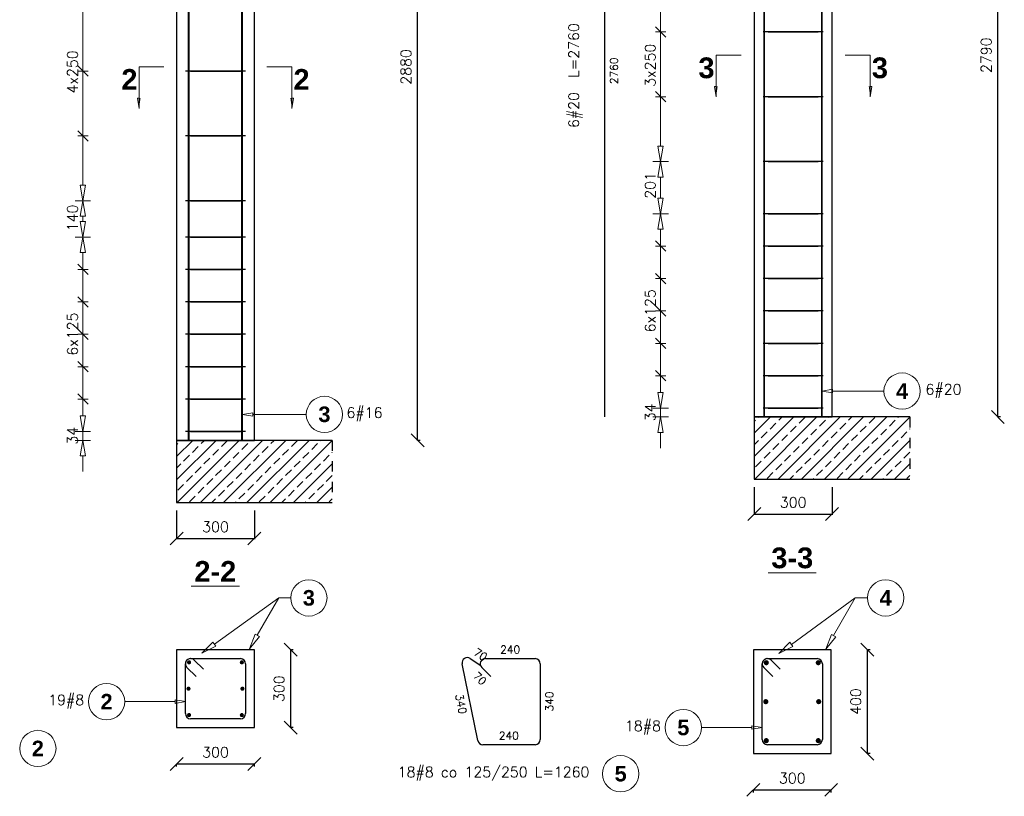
# Model space of a CAD drawing. Header units: millimetres. Extents: x -62590 to 46238, y 147773 to 522018.
# Tile 49 of 93: x 5353 to 9149, y 260092 to 263088. Entities that reach past the tile are written whole.
import ezdxf

# ---------------------------------------------------------------- set-up
doc = ezdxf.new("R2010")
doc.units = ezdxf.units.MM
doc.linetypes.add('DASHED', pattern=[2, 1, -1])
for name, color, linetype in [('AutoCAD_Structural_Detailing_deskowanie', 2, 'Continuous'), ('AutoCAD_Structural_Detailing_kształt pręta', 7, 'Continuous'), ('AutoCAD_Structural_Detailing_opis kształtu pręta', 7, 'Continuous'), ('AutoCAD_Structural_Detailing_opis rozkładu', 7, 'Continuous'), ('AutoCAD_Structural_Detailing_pręt wyrzucony', 7, 'Continuous'), ('AutoCAD_Structural_Detailing_pręty punktowe', 7, 'Continuous'), ('AutoCAD_Structural_Detailing_rozkład pręta', 7, 'Continuous'), ('AutoCAD_Structural_Detailing_symbole graficzne', 7, 'Continuous'), ('e-cad_cienkie', 1, 'Continuous')]:
    doc.layers.add(name, color=color, linetype=linetype)
doc.styles.add('style1', font='simplex.shx')
doc.styles.add('style3', font='arialbd.ttf')
doc.styles.add('style5', font='arialbd.ttf')
doc.dimstyles.new('RBCT DIM 20', dxfattribs={"dimtxt": 40, "dimasz": 50, "dimexe": 2.5, "dimexo": 150, "dimgap": 25, "dimtad": 1, "dimdec": 0, "dimzin": 1, "dimtxsty": 'style1', "dimblk": 'OBLIQUE', "dimcen": 50, "dimclrd": 8, "dimclre": 8, "dimclrt": 2, "dimadec": 0, "dimazin": 0, "dimtfac": 1, "dimtdec": 0, "dimtmove": 0, "dimatfit": 3, "dimfxl": 1, "dimarcsym": 0})

# ---------------------------------------------------------------- blocks, each defined once
blk = doc.blocks.new('_Oblique')
at = {"color": 0, "linetype": 'ByBlock', "lineweight": -2}
blk.add_line((-0.5, -0.5), (0.5, 0.5), dxfattribs=at)
blk = doc.blocks.new('*D41')
at = {"layer": 'AutoCAD_Structural_Detailing_deskowanie', "color": 8, "lineweight": -2}
for p, q in [((6887, 261465.3), (6887, 264345.3)), ((6897, 264345.3), (6889.5, 264345.3)), ((6897, 261465.3), (6889.5, 261465.3))]:
    blk.add_line(p, q, dxfattribs=at)
at = {"layer": 'Defpoints', "color": 0, "ltscale": 40}
for p in [(6747, 264345.3), (6887, 264345.3), (6747, 261465.3)]:
    blk.add_point(p, dxfattribs=at)
at = {"layer": 'AutoCAD_Structural_Detailing_deskowanie', "color": 8, "lineweight": -2, "ltscale": 40, "xscale": 50, "yscale": 50, "zscale": 50}
for p, rotation in [((6887, 264345.3), 90), ((6887, 261465.3), 270)]:
    blk.add_blockref('_Oblique', p, dxfattribs=dict(at, rotation=rotation))
at = {"layer": 'AutoCAD_Structural_Detailing_deskowanie', "color": 2, "ltscale": 40, "insert": (6842, 262905.3), "char_height": 40, "attachment_point": 5, "rotation": 90, "style": 'style1'}
blk.add_mtext('2880', dxfattribs=at)
blk = doc.blocks.new('*D42')
at = {"layer": 'AutoCAD_Structural_Detailing_deskowanie', "color": 8, "lineweight": -2}
for p, q in [((6397.5, 260357.5), (6397.5, 260657.5)), ((6407.5, 260657.5), (6400, 260657.5)), ((6407.5, 260357.5), (6400, 260357.5))]:
    blk.add_line(p, q, dxfattribs=at)
at = {"layer": 'Defpoints', "color": 0, "ltscale": 40}
for p in [(6257.5, 260657.5), (6397.5, 260657.5), (6257.5, 260357.5)]:
    blk.add_point(p, dxfattribs=at)
at = {"layer": 'AutoCAD_Structural_Detailing_deskowanie', "color": 8, "lineweight": -2, "ltscale": 40, "xscale": 50, "yscale": 50, "zscale": 50}
for p, rotation in [((6397.5, 260657.5), 90), ((6397.5, 260357.5), 270)]:
    blk.add_blockref('_Oblique', p, dxfattribs=dict(at, rotation=rotation))
at = {"layer": 'AutoCAD_Structural_Detailing_deskowanie', "color": 2, "ltscale": 40, "insert": (6352.5, 260507.5), "char_height": 40, "attachment_point": 5, "rotation": 90, "style": 'style1'}
blk.add_mtext('300', dxfattribs=at)
blk = doc.blocks.new('*D43')
at = {"layer": 'AutoCAD_Structural_Detailing_deskowanie', "color": 8, "lineweight": -2}
for p, q in [((5957.5, 260217.5), (6257.5, 260217.5)), ((5957.5, 260207.5), (5957.5, 260215)), ((6257.5, 260207.5), (6257.5, 260215))]:
    blk.add_line(p, q, dxfattribs=at)
at = {"layer": 'Defpoints', "color": 0, "ltscale": 40}
for p in [(5957.5, 260357.5), (6257.5, 260357.5), (6257.5, 260217.5)]:
    blk.add_point(p, dxfattribs=at)
at = {"layer": 'AutoCAD_Structural_Detailing_deskowanie', "color": 8, "lineweight": -2, "ltscale": 40, "xscale": 50, "yscale": 50, "zscale": 50, "rotation": 180}
blk.add_blockref('_Oblique', (5957.5, 260217.5), dxfattribs=at)
at = {"layer": 'AutoCAD_Structural_Detailing_deskowanie', "color": 8, "lineweight": -2, "ltscale": 40, "xscale": 50, "yscale": 50, "zscale": 50}
blk.add_blockref('_Oblique', (6257.5, 260217.5), dxfattribs=at)
at = {"layer": 'AutoCAD_Structural_Detailing_deskowanie', "color": 2, "ltscale": 40, "insert": (6107.5, 260262.5), "char_height": 40, "attachment_point": 5, "style": 'style1'}
blk.add_mtext('300', dxfattribs=at)
blk = doc.blocks.new('*D44')
at = {"layer": 'AutoCAD_Structural_Detailing_deskowanie', "color": 8, "lineweight": -2}
for p, q in [((9124, 261555.3), (9124, 264345.3)), ((9134, 264345.3), (9126.5, 264345.3)), ((9134, 261555.3), (9126.5, 261555.3))]:
    blk.add_line(p, q, dxfattribs=at)
at = {"layer": 'Defpoints', "color": 0, "ltscale": 40}
for p in [(8984, 264345.3), (9124, 264345.3), (8984, 261555.3)]:
    blk.add_point(p, dxfattribs=at)
at = {"layer": 'AutoCAD_Structural_Detailing_deskowanie', "color": 8, "lineweight": -2, "ltscale": 40, "xscale": 50, "yscale": 50, "zscale": 50}
for p, rotation in [((9124, 264345.3), 90), ((9124, 261555.3), 270)]:
    blk.add_blockref('_Oblique', p, dxfattribs=dict(at, rotation=rotation))
at = {"layer": 'AutoCAD_Structural_Detailing_deskowanie', "color": 2, "ltscale": 40, "insert": (9079, 262950.3), "char_height": 40, "attachment_point": 5, "rotation": 90, "style": 'style1'}
blk.add_mtext('2790', dxfattribs=at)
blk = doc.blocks.new('*D45')
at = {"layer": 'AutoCAD_Structural_Detailing_deskowanie', "color": 8, "lineweight": -2}
for p, q in [((8184.9, 261285.3), (8184.9, 261178.5)), ((8484.9, 261285.3), (8484.9, 261178.5)), ((8184.9, 261181), (8484.9, 261181))]:
    blk.add_line(p, q, dxfattribs=at)
at = {"layer": 'Defpoints', "color": 0, "ltscale": 40}
for p in [(8184.9, 261435.3), (8484.9, 261435.3), (8484.9, 261181)]:
    blk.add_point(p, dxfattribs=at)
at = {"layer": 'AutoCAD_Structural_Detailing_deskowanie', "color": 8, "lineweight": -2, "ltscale": 40, "xscale": 50, "yscale": 50, "zscale": 50, "rotation": 180}
blk.add_blockref('_Oblique', (8184.9, 261181), dxfattribs=at)
at = {"layer": 'AutoCAD_Structural_Detailing_deskowanie', "color": 8, "lineweight": -2, "ltscale": 40, "xscale": 50, "yscale": 50, "zscale": 50}
blk.add_blockref('_Oblique', (8484.9, 261181), dxfattribs=at)
at = {"layer": 'AutoCAD_Structural_Detailing_deskowanie', "color": 2, "ltscale": 40, "insert": (8334.9, 261226), "char_height": 40, "attachment_point": 5, "style": 'style1'}
blk.add_mtext('300', dxfattribs=at)
blk = doc.blocks.new('*D46')
at = {"layer": 'AutoCAD_Structural_Detailing_deskowanie', "color": 8, "lineweight": -2}
for p, q in [((8621.4, 260257.5), (8621.4, 260657.5)), ((8631.4, 260657.5), (8623.9, 260657.5)), ((8631.4, 260257.5), (8623.9, 260257.5))]:
    blk.add_line(p, q, dxfattribs=at)
at = {"layer": 'Defpoints', "color": 0, "ltscale": 40}
for p in [(8481.4, 260657.5), (8621.4, 260657.5), (8481.4, 260257.5)]:
    blk.add_point(p, dxfattribs=at)
at = {"layer": 'AutoCAD_Structural_Detailing_deskowanie', "color": 8, "lineweight": -2, "ltscale": 40, "xscale": 50, "yscale": 50, "zscale": 50}
for p, rotation in [((8621.4, 260657.5), 90), ((8621.4, 260257.5), 270)]:
    blk.add_blockref('_Oblique', p, dxfattribs=dict(at, rotation=rotation))
at = {"layer": 'AutoCAD_Structural_Detailing_deskowanie', "color": 2, "ltscale": 40, "insert": (8576.4, 260457.5), "char_height": 40, "attachment_point": 5, "rotation": 90, "style": 'style1'}
blk.add_mtext('400', dxfattribs=at)
blk = doc.blocks.new('*D47')
at = {"layer": 'AutoCAD_Structural_Detailing_deskowanie', "color": 8, "lineweight": -2}
for p, q in [((8181.4, 260117.5), (8481.4, 260117.5)), ((8181.4, 260107.5), (8181.4, 260115)), ((8481.4, 260107.5), (8481.4, 260115))]:
    blk.add_line(p, q, dxfattribs=at)
at = {"layer": 'Defpoints', "color": 0, "ltscale": 40}
for p in [(8181.4, 260257.5), (8481.4, 260257.5), (8481.4, 260117.5)]:
    blk.add_point(p, dxfattribs=at)
at = {"layer": 'AutoCAD_Structural_Detailing_deskowanie', "color": 8, "lineweight": -2, "ltscale": 40, "xscale": 50, "yscale": 50, "zscale": 50, "rotation": 180}
blk.add_blockref('_Oblique', (8181.4, 260117.5), dxfattribs=at)
at = {"layer": 'AutoCAD_Structural_Detailing_deskowanie', "color": 8, "lineweight": -2, "ltscale": 40, "xscale": 50, "yscale": 50, "zscale": 50}
blk.add_blockref('_Oblique', (8481.4, 260117.5), dxfattribs=at)
at = {"layer": 'AutoCAD_Structural_Detailing_deskowanie', "color": 2, "ltscale": 40, "insert": (8331.4, 260162.5), "char_height": 40, "attachment_point": 5, "style": 'style1'}
blk.add_mtext('300', dxfattribs=at)
blk = doc.blocks.new('*D158')
at = {"layer": 'AutoCAD_Structural_Detailing_deskowanie', "color": 8, "lineweight": -2}
for p, q in [((5957.5, 261195.3), (5957.5, 261084.3)), ((6257.5, 261195.3), (6257.5, 261084.3)), ((5957.5, 261086.8), (6257.5, 261086.8))]:
    blk.add_line(p, q, dxfattribs=at)
at = {"layer": 'Defpoints', "color": 0, "ltscale": 40}
for p in [(5957.5, 261345.3), (6257.5, 261345.3), (6257.5, 261086.8)]:
    blk.add_point(p, dxfattribs=at)
at = {"layer": 'AutoCAD_Structural_Detailing_deskowanie', "color": 8, "lineweight": -2, "ltscale": 40, "xscale": 50, "yscale": 50, "zscale": 50, "rotation": 180}
blk.add_blockref('_Oblique', (5957.5, 261086.8), dxfattribs=at)
at = {"layer": 'AutoCAD_Structural_Detailing_deskowanie', "color": 8, "lineweight": -2, "ltscale": 40, "xscale": 50, "yscale": 50, "zscale": 50}
blk.add_blockref('_Oblique', (6257.5, 261086.8), dxfattribs=at)
at = {"layer": 'AutoCAD_Structural_Detailing_deskowanie', "color": 2, "ltscale": 40, "insert": (6107.5, 261131.8), "char_height": 40, "attachment_point": 5, "style": 'style1'}
blk.add_mtext('300', dxfattribs=at)

msp = doc.modelspace()

# ---------------------------------------------------------------- hatches: boundary and pattern name
at = {"layer": 'AutoCAD_Structural_Detailing_pręty punktowe'}
h = msp.add_hatch(color=1, dxfattribs=at)
edge = h.paths.add_edge_path(flags=0)
edge.add_arc((6005.8, 260609.1), 8, 0, 360, ccw=False)
h = msp.add_hatch(color=1, dxfattribs=at)
edge = h.paths.add_edge_path(flags=0)
edge.add_arc((6209.1, 260609.1), 8, 0, 360, ccw=False)
h = msp.add_hatch(color=1, dxfattribs=at)
edge = h.paths.add_edge_path(flags=0)
edge.add_arc((8231.2, 260607.7), 10, 0, 360, ccw=False)
h = msp.add_hatch(color=1, dxfattribs=at)
edge = h.paths.add_edge_path(flags=0)
edge.add_arc((8431.7, 260607.7), 10, 0, 360, ccw=False)
h = msp.add_hatch(color=1, dxfattribs=at)
edge = h.paths.add_edge_path(flags=0)
edge.add_arc((6003.5, 260507.5), 8, 0, 360, ccw=False)
h = msp.add_hatch(color=1, dxfattribs=at)
edge = h.paths.add_edge_path(flags=0)
edge.add_arc((6211.5, 260507.5), 8, 0, 360, ccw=False)
h = msp.add_hatch(color=1, dxfattribs=at)
edge = h.paths.add_edge_path(flags=0)
edge.add_arc((8229.4, 260457.5), 10, 0, 360, ccw=False)
h = msp.add_hatch(color=1, dxfattribs=at)
edge = h.paths.add_edge_path(flags=0)
edge.add_arc((8433.4, 260457.5), 10, 0, 360, ccw=False)
h = msp.add_hatch(color=1, dxfattribs=at)
edge = h.paths.add_edge_path(flags=0)
edge.add_arc((6005.8, 260405.8), 8, 0, 360, ccw=False)
h = msp.add_hatch(color=1, dxfattribs=at)
edge = h.paths.add_edge_path(flags=0)
edge.add_arc((6209.1, 260405.8), 8, 0, 360, ccw=False)
h = msp.add_hatch(color=1, dxfattribs=at)
edge = h.paths.add_edge_path(flags=0)
edge.add_arc((8231.2, 260307.2), 10, 0, 360, ccw=False)
h = msp.add_hatch(color=1, dxfattribs=at)
edge = h.paths.add_edge_path(flags=0)
edge.add_arc((8431.7, 260307.2), 10, 0, 360, ccw=False)
at = {"layer": 'AutoCAD_Structural_Detailing_symbole graficzne', "linetype": 'Continuous', "lineweight": 0}
for points in [[(8037.9, 262790.3), (8037.9, 262830.3), (8043.6, 262830.3)], [(8632, 262790.3), (8632, 262830.3), (8626.3, 262830.3)], [(5812.9, 262745.3), (5812.9, 262785.3), (5818.6, 262785.3)], [(6402, 262745.3), (6402, 262785.3), (6396.3, 262785.3)]]:
    msp.add_hatch(color=7, dxfattribs=at).paths.add_polyline_path(points, flags=0)
at = {"layer": 'e-cad_cienkie', "linetype": 'ByBlock', "ltscale": 40}
h = msp.add_hatch(dxfattribs=at)
h.set_pattern_fill('ANSI33', color=8, scale=10)
h.set_pattern_definition([(45, (11321.47, 10937.375), (-44.90128, 44.90128), []), (45, (11366.37, 10937.375), (-44.90128, 44.90128), [31.75, -15.875])])
h.paths.add_polyline_path([(8784.9, 261555.3), (8184.9, 261555.3), (8184.9, 261315.3), (8784.9, 261315.3)])
h = msp.add_hatch(dxfattribs=at)
h.set_pattern_fill('ANSI33', color=8, scale=10)
h.set_pattern_definition([(45, (9093.996, 10847.375), (-44.90128, 44.90128), []), (45, (9138.9, 10847.375), (-44.90128, 44.90128), [31.75, -15.875])])
h.paths.add_polyline_path([(6557.5, 261465.3), (5957.5, 261465.3), (5957.5, 261225.3), (6557.5, 261225.3)])

# ---------------------------------------------------------------- linework, layer by layer
at = {"layer": 'AutoCAD_Structural_Detailing_deskowanie', "color": 2, "linetype": 'Continuous'}
for p, q in [((5957.5, 264345.3), (5957.5, 261465.3)), ((6257.5, 261465.3), (6257.5, 264345.3)), ((8184.9, 264345.3), (8184.9, 261555.3)), ((8484.9, 261555.3), (8484.9, 264345.3)), ((8184.9, 261555.3), (8484.9, 261555.3)), ((5957.5, 261465.3), (6257.5, 261465.3)), ((6257.5, 260657.5), (5957.5, 260657.5)), ((5957.5, 260657.5), (5957.5, 260357.5)), ((6257.5, 260657.5), (5957.5, 260657.5)), ((5957.5, 260657.5), (5957.5, 260357.5)), ((6257.5, 260357.5), (6257.5, 260657.5)), ((6257.5, 260357.5), (6257.5, 260657.5)), ((8181.4, 260657.5), (8181.4, 260257.5)), ((8181.4, 260657.5), (8181.4, 260257.5)), ((8481.4, 260257.5), (8481.4, 260657.5)), ((8481.4, 260257.5), (8481.4, 260657.5)), ((5957.5, 260357.5), (6257.5, 260357.5)), ((5957.5, 260357.5), (6257.5, 260357.5)), ((8181.4, 260257.5), (8481.4, 260257.5)), ((8181.4, 260257.5), (8481.4, 260257.5))]:
    msp.add_line(p, q, dxfattribs=at)
at = {"layer": 'AutoCAD_Structural_Detailing_deskowanie', "color": 0, "lineweight": 0}
for p, q in [((8238.8, 260954.3), (8424, 260954.3)), ((6014.3, 260903.5), (6199.6, 260903.5))]:
    msp.add_line(p, q, dxfattribs=at)
at = {"layer": 'AutoCAD_Structural_Detailing_deskowanie', "color": 0, "linetype": 'Continuous'}
msp.add_line((8481.4, 260657.5), (8181.4, 260657.5), dxfattribs=at)
at = {"layer": 'AutoCAD_Structural_Detailing_kształt pręta', "color": 3}
for p, q in [((8222.9, 261555.3), (8222.9, 264315.3)), ((8224.7, 261555.3), (8224.7, 264315.3)), ((8445.2, 261555.3), (8445.2, 264315.3)), ((8446.9, 261555.3), (8446.9, 264315.3)), ((6003.5, 261465.3, 73.4), (6003.5, 264267.3, 73.4)), ((6005.8, 261465.3, -28.3), (6005.8, 264267.3, -28.3)), ((6209.1, 261465.3, 175), (6209.1, 264267.3, 175)), ((6211.5, 261465.3, 73.4), (6211.5, 264267.3, 73.4)), ((8222.9, 261555.3), (8242.9, 261555.3)), ((8224.7, 261555.3), (8244.7, 261555.3)), ((8425.2, 261555.3), (8445.2, 261555.3)), ((8426.9, 261555.3), (8446.9, 261555.3)), ((5991.5, 260411.5), (5991.5, 260603.5)), ((6032.7, 260554), (5997.3, 260589.3)), ((6011.5, 260623.5), (6203.5, 260623.5)), ((6025.6, 260617.6), (6061, 260582.3)), ((6223.5, 260603.5), (6223.5, 260411.5)), ((8215.4, 260311.5), (8215.4, 260603.5)), ((8256.6, 260554), (8221.3, 260589.3)), ((8235.4, 260623.5), (8427.4, 260623.5)), ((8249.6, 260617.6), (8284.9, 260582.3)), ((8447.4, 260603.5), (8447.4, 260311.5)), ((6203.5, 260391.5), (6011.5, 260391.5)), ((8427.4, 260291.5), (8235.4, 260291.5))]:
    msp.add_line(p, q, dxfattribs=at)
for centre, start, end in [((6011.5, 260603.5), 90, 225), ((6011.5, 260603.5), 45, 180), ((6203.5, 260603.5), 0, 90), ((8235.4, 260603.5), 90, 225), ((8235.4, 260603.5), 45, 180), ((8427.4, 260603.5), 0, 90), ((6011.5, 260411.5), 180, 270), ((6203.5, 260411.5), 270, 0), ((8235.4, 260311.5), 180, 270), ((8427.4, 260311.5), 270, 0)]:
    msp.add_arc(centre, 20, start, end, dxfattribs=at)
at = {"layer": 'AutoCAD_Structural_Detailing_opis kształtu pręta', "color": 8, "lineweight": 0}
for p, q in [((8446.9, 261655.3), (8486.9, 261662)), ((8486.9, 261648.7), (8446.9, 261655.3)), ((8486.9, 261648.7), (8486.9, 261662)), ((8684.9, 261655.3), (8486.9, 261655.3)), ((6211.5, 261565.3), (6251.5, 261572)), ((6251.5, 261558.7), (6211.5, 261565.3)), ((6251.5, 261558.7), (6251.5, 261572)), ((6457.5, 261565.3), (6251.5, 261565.3)), ((5757.5, 260457.5), (5951.5, 260457.5)), ((5951.5, 260464.2), (5991.5, 260457.5)), ((5951.5, 260464.2), (5951.5, 260450.8)), ((5991.5, 260457.5), (5951.5, 260450.8)), ((8175.4, 260364.2), (8215.4, 260357.5)), ((8175.4, 260364.2), (8175.4, 260350.8)), ((7981.4, 260357.5), (8175.4, 260357.5)), ((8215.4, 260357.5), (8175.4, 260350.8))]:
    msp.add_line(p, q, dxfattribs=at)
for centre in [(8754.9, 261655.3), (6527.5, 261565.3), (5687.5, 260457.5), (7911.4, 260357.5)]:
    msp.add_circle(centre, 70, dxfattribs=at)
at = {"layer": 'AutoCAD_Structural_Detailing_opis rozkładu', "color": 8, "lineweight": 0}
for p, q in [((7823.6, 263040.3), (7823.6, 263230.3)), ((5596.1, 263014.3), (5596.1, 263139.3)), ((7843.6, 263020.3), (7803.6, 263060.3)), ((7803.6, 263040.3), (7843.6, 263040.3)), ((7823.6, 262790.3), (7823.6, 263040.3)), ((7823.6, 263040.3), (7823.6, 262790.3)), ((5596.1, 263014.3), (5596.1, 262889.3)), ((5576.1, 262909.3), (5616.1, 262869.3)), ((5576.1, 262889.3), (5616.1, 262889.3)), ((5596.1, 262889.3), (5596.1, 262639.3)), ((7803.6, 262810.3), (7843.6, 262770.3)), ((7803.6, 262790.3), (7843.6, 262790.3)), ((7823.6, 262790.3), (7823.6, 262600.3)), ((5576.1, 262659.3), (5616.1, 262619.3)), ((5576.1, 262639.3), (5616.1, 262639.3)), ((5596.1, 262639.3), (5596.1, 262449.3)), ((7823.6, 262540.3), (7813.6, 262600.3)), ((7833.6, 262600.3), (7813.6, 262600.3)), ((7833.6, 262600.3), (7823.6, 262540.3)), ((7793.6, 262540.3), (7853.6, 262540.3)), ((7793.6, 262540.3), (7853.6, 262540.3)), ((7813.6, 262480.3), (7823.6, 262540.3)), ((7823.6, 262540.3), (7833.6, 262480.3)), ((5596.1, 262389.3), (5586.1, 262449.3)), ((5606.1, 262449.3), (5586.1, 262449.3)), ((5606.1, 262449.3), (5596.1, 262389.3)), ((7813.6, 262480.3), (7833.6, 262480.3)), ((7823.6, 262439.8), (7823.6, 262480.3)), ((7823.6, 262439.8), (7823.6, 262399.3)), ((5566.1, 262389.3), (5626.1, 262389.3)), ((5566.1, 262389.3), (5626.1, 262389.3)), ((5586.1, 262329.3), (5596.1, 262389.3)), ((5596.1, 262389.3), (5606.1, 262329.3)), ((7823.6, 262339.3), (7813.6, 262399.3)), ((7833.6, 262399.3), (7813.6, 262399.3)), ((7833.6, 262399.3), (7823.6, 262339.3)), ((7793.6, 262339.3), (7853.6, 262339.3)), ((7793.6, 262339.3), (7853.6, 262339.3)), ((7813.6, 262279.3), (7823.6, 262339.3)), ((7823.6, 262339.3), (7833.6, 262279.3)), ((5586.1, 262329.3), (5606.1, 262329.3)), ((5596.1, 262249.3), (5586.1, 262309.3)), ((5606.1, 262309.3), (5586.1, 262309.3)), ((5596.1, 262319.3), (5596.1, 262329.3)), ((5596.1, 262319.3), (5596.1, 262309.3)), ((5606.1, 262309.3), (5596.1, 262249.3)), ((7813.6, 262279.3), (7833.6, 262279.3)), ((7823.6, 262214.3), (7823.6, 262279.3)), ((5566.1, 262249.3), (5626.1, 262249.3)), ((5566.1, 262249.3), (5626.1, 262249.3)), ((5586.1, 262189.3), (5596.1, 262249.3)), ((5596.1, 262249.3), (5606.1, 262189.3)), ((7843.6, 262194.3), (7803.6, 262234.3)), ((5586.1, 262189.3), (5606.1, 262189.3)), ((5596.1, 262124.3), (5596.1, 262189.3)), ((7803.6, 262214.3), (7843.6, 262214.3)), ((7823.6, 262089.3), (7823.6, 262214.3)), ((5616.1, 262104.3), (5576.1, 262144.3)), ((5576.1, 262124.3), (5616.1, 262124.3)), ((5596.1, 261999.3), (5596.1, 262124.3)), ((7843.6, 262069.3), (7803.6, 262109.3)), ((7803.6, 262089.3), (7843.6, 262089.3)), ((7823.6, 261964.3), (7823.6, 262089.3)), ((5616.1, 261979.3), (5576.1, 262019.3)), ((5576.1, 261999.3), (5616.1, 261999.3)), ((5596.1, 261874.3), (5596.1, 261999.3)), ((7843.6, 261944.3), (7803.6, 261984.3)), ((7803.6, 261964.3), (7843.6, 261964.3)), ((7823.6, 261901.8), (7823.6, 261964.3)), ((5616.1, 261854.3), (5576.1, 261894.3)), ((7823.6, 261901.8), (7823.6, 261839.3)), ((5576.1, 261874.3), (5616.1, 261874.3)), ((5596.1, 261811.8), (5596.1, 261874.3)), ((7803.6, 261859.3), (7843.6, 261819.3)), ((7803.6, 261839.3), (7843.6, 261839.3)), ((7823.6, 261839.3), (7823.6, 261714.3)), ((5596.1, 261811.8), (5596.1, 261749.3)), ((5576.1, 261769.3), (5616.1, 261729.3)), ((5576.1, 261749.3), (5616.1, 261749.3)), ((5596.1, 261749.3), (5596.1, 261624.3)), ((7803.6, 261734.3), (7843.6, 261694.3)), ((7803.6, 261714.3), (7843.6, 261714.3)), ((7823.6, 261714.3), (7823.6, 261649.3)), ((7823.6, 261589.3), (7813.6, 261649.3)), ((7833.6, 261649.3), (7813.6, 261649.3)), ((7833.6, 261649.3), (7823.6, 261589.3)), ((5576.1, 261644.3), (5616.1, 261604.3)), ((5576.1, 261624.3), (5616.1, 261624.3)), ((5596.1, 261624.3), (5596.1, 261559.3)), ((7793.6, 261589.3), (7853.6, 261589.3)), ((7823.6, 261589.3), (7823.6, 261555.3)), ((5596.1, 261499.3), (5586.1, 261559.3)), ((5606.1, 261559.3), (5586.1, 261559.3)), ((5606.1, 261559.3), (5596.1, 261499.3)), ((7853.6, 261555.3), (7793.6, 261555.3)), ((7813.6, 261495.3), (7823.6, 261555.3)), ((7823.6, 261555.3), (7833.6, 261495.3)), ((5566.1, 261499.3), (5626.1, 261499.3)), ((5596.1, 261499.3), (5596.1, 261465.3)), ((5626.1, 261465.3), (5566.1, 261465.3)), ((5586.1, 261405.3), (5596.1, 261465.3)), ((5596.1, 261465.3), (5606.1, 261405.3)), ((7813.6, 261495.3), (7833.6, 261495.3)), ((7823.6, 261435.3), (7823.6, 261495.3)), ((5586.1, 261405.3), (5606.1, 261405.3)), ((5596.1, 261345.3), (5596.1, 261405.3)), ((6351.5, 260857.5), (6103.3, 260679.2)), ((6351.5, 260857.5), (6268.8, 260713.3)), ((6351.5, 260857.5), (6397.5, 260857.5)), ((8573.4, 260857.5), (8328.1, 260678.5)), ((8573.4, 260857.5), (8490.9, 260712.1)), ((8573.4, 260857.5), (8621.4, 260857.5)), ((6239, 260661.2), (6260.1, 260718.2)), ((6277.5, 260708.3), (6239, 260661.2)), ((6277.5, 260708.3), (6260.1, 260718.2)), ((8461.3, 260659.9), (8482.2, 260717)), ((8499.6, 260707.2), (8461.3, 260659.9)), ((8499.6, 260707.2), (8482.2, 260717)), ((6054.5, 260644.2), (6097.4, 260687.3)), ((6109.1, 260671), (6054.5, 260644.2)), ((6109.1, 260671), (6097.4, 260687.3)), ((8279.7, 260643.1), (8322.2, 260686.5)), ((8334, 260670.4), (8279.7, 260643.1)), ((8334, 260670.4), (8322.2, 260686.5))]:
    msp.add_line(p, q, dxfattribs=at)
for centre in [(6467.5, 260857.5), (8691.4, 260857.5)]:
    msp.add_circle(centre, 70, dxfattribs=at)
at = {"layer": 'AutoCAD_Structural_Detailing_pręt wyrzucony', "color": 3}
for p, q in [((7608.7, 261555.3, 93.7), (7608.7, 264225.3, 93.7)), ((7118.5, 260307.5), (7058.6, 260603.3)), ((7089.2, 260624), (7130.9, 260596.4)), ((7169.2, 260554), (7133.9, 260589.3)), ((7148, 260623.5), (7340, 260623.5)), ((7360, 260603.5), (7360, 260311.5)), ((7340, 260291.5), (7138.1, 260291.5))]:
    msp.add_line(p, q, dxfattribs=at)
at = {"layer": 'AutoCAD_Structural_Detailing_pręt wyrzucony', "color": 8, "lineweight": 0}
for centre in [(5422.6, 260277), (7669.7, 260179.5)]:
    msp.add_circle(centre, 70, dxfattribs=at)
at = {"layer": 'AutoCAD_Structural_Detailing_pręt wyrzucony', "color": 3}
for centre, start, end in [((7078.2, 260607.3), 56.4592, 191.4592), ((7148, 260603.5), 90, 225), ((7340, 260603.5), 0, 90), ((7138.1, 260311.5), 191.4592, 270), ((7340, 260311.5), 270, 0)]:
    msp.add_arc(centre, 20, start, end, dxfattribs=at)
at = {"layer": 'AutoCAD_Structural_Detailing_rozkład pręta', "color": 3, "linetype": 'ByBlock', "lineweight": 25}
for p, q in [((8238.9, 263040.3), (8218.9, 263040.3)), ((8238.9, 263040.3), (8218.9, 263040.3)), ((8253.1, 263040.3), (8218.9, 263040.3)), ((8260.1, 263040.3), (8224.8, 263040.3)), ((8238.9, 263040.3), (8430.9, 263040.3)), ((8430.9, 263040.3), (8238.9, 263040.3)), ((8253.1, 263040.3), (8288.4, 263040.3)), ((8450.9, 263040.3), (8430.9, 263040.3)), ((8450.9, 263040.3), (8430.9, 263040.3)), ((6011.5, 262889.3), (5991.5, 262889.3)), ((6011.5, 262889.3), (5991.5, 262889.3)), ((6025.6, 262889.3), (5991.5, 262889.3)), ((6032.7, 262889.3), (5997.3, 262889.3)), ((6011.5, 262889.3), (6203.5, 262889.3)), ((6203.5, 262889.3), (6011.5, 262889.3)), ((6025.6, 262889.3), (6061, 262889.3)), ((6223.5, 262889.3), (6203.5, 262889.3)), ((6223.5, 262889.3), (6203.5, 262889.3)), ((8238.9, 262790.3), (8218.9, 262790.3)), ((8238.9, 262790.3), (8218.9, 262790.3)), ((8253.1, 262790.3), (8218.9, 262790.3)), ((8260.1, 262790.3), (8224.8, 262790.3)), ((8238.9, 262790.3), (8430.9, 262790.3)), ((8430.9, 262790.3), (8238.9, 262790.3)), ((8253.1, 262790.3), (8288.4, 262790.3)), ((8450.9, 262790.3), (8430.9, 262790.3)), ((8450.9, 262790.3), (8430.9, 262790.3)), ((6011.5, 262639.3), (5991.5, 262639.3)), ((6011.5, 262639.3), (5991.5, 262639.3)), ((6025.6, 262639.3), (5991.5, 262639.3)), ((6032.7, 262639.3), (5997.3, 262639.3)), ((6011.5, 262639.3), (6203.5, 262639.3)), ((6203.5, 262639.3), (6011.5, 262639.3)), ((6025.6, 262639.3), (6061, 262639.3)), ((6223.5, 262639.3), (6203.5, 262639.3)), ((6223.5, 262639.3), (6203.5, 262639.3)), ((8238.9, 262540.3), (8218.9, 262540.3)), ((8238.9, 262540.3), (8218.9, 262540.3)), ((8253.1, 262540.3), (8218.9, 262540.3)), ((8260.1, 262540.3), (8224.8, 262540.3)), ((8238.9, 262540.3), (8430.9, 262540.3)), ((8430.9, 262540.3), (8238.9, 262540.3)), ((8253.1, 262540.3), (8288.4, 262540.3)), ((8450.9, 262540.3), (8430.9, 262540.3)), ((8450.9, 262540.3), (8430.9, 262540.3)), ((6011.5, 262389.3), (5991.5, 262389.3)), ((6011.5, 262389.3), (5991.5, 262389.3)), ((6025.6, 262389.3), (5991.5, 262389.3)), ((6032.7, 262389.3), (5997.3, 262389.3)), ((6011.5, 262389.3), (6203.5, 262389.3)), ((6203.5, 262389.3), (6011.5, 262389.3)), ((6025.6, 262389.3), (6061, 262389.3)), ((6223.5, 262389.3), (6203.5, 262389.3)), ((6223.5, 262389.3), (6203.5, 262389.3)), ((8238.9, 262339.3), (8218.9, 262339.3)), ((8238.9, 262339.3), (8218.9, 262339.3)), ((8253.1, 262339.3), (8218.9, 262339.3)), ((8260.1, 262339.3), (8224.8, 262339.3)), ((8238.9, 262339.3), (8430.9, 262339.3)), ((8430.9, 262339.3), (8238.9, 262339.3)), ((8253.1, 262339.3), (8288.4, 262339.3)), ((8450.9, 262339.3), (8430.9, 262339.3)), ((8450.9, 262339.3), (8430.9, 262339.3)), ((6011.5, 262249.3), (5991.5, 262249.3)), ((6011.5, 262249.3), (5991.5, 262249.3)), ((6025.6, 262249.3), (5991.5, 262249.3)), ((6032.7, 262249.3), (5997.3, 262249.3)), ((6011.5, 262249.3), (6203.5, 262249.3)), ((6203.5, 262249.3), (6011.5, 262249.3)), ((6025.6, 262249.3), (6061, 262249.3)), ((6223.5, 262249.3), (6203.5, 262249.3)), ((6223.5, 262249.3), (6203.5, 262249.3)), ((8238.9, 262214.3), (8218.9, 262214.3)), ((8238.9, 262214.3), (8218.9, 262214.3)), ((8253.1, 262214.3), (8218.9, 262214.3)), ((8260.1, 262214.3), (8224.8, 262214.3)), ((8238.9, 262214.3), (8430.9, 262214.3)), ((8430.9, 262214.3), (8238.9, 262214.3)), ((8253.1, 262214.3), (8288.4, 262214.3)), ((8450.9, 262214.3), (8430.9, 262214.3)), ((8450.9, 262214.3), (8430.9, 262214.3)), ((6011.5, 262124.3), (5991.5, 262124.3)), ((6011.5, 262124.3), (5991.5, 262124.3)), ((6025.6, 262124.3), (5991.5, 262124.3)), ((6032.7, 262124.3), (5997.3, 262124.3)), ((6011.5, 262124.3), (6203.5, 262124.3)), ((6203.5, 262124.3), (6011.5, 262124.3)), ((6025.6, 262124.3), (6061, 262124.3)), ((6223.5, 262124.3), (6203.5, 262124.3)), ((6223.5, 262124.3), (6203.5, 262124.3)), ((8238.9, 262089.3), (8218.9, 262089.3)), ((8238.9, 262089.3), (8218.9, 262089.3)), ((8253.1, 262089.3), (8218.9, 262089.3)), ((8260.1, 262089.3), (8224.8, 262089.3)), ((8238.9, 262089.3), (8430.9, 262089.3)), ((8430.9, 262089.3), (8238.9, 262089.3)), ((8253.1, 262089.3), (8288.4, 262089.3)), ((8450.9, 262089.3), (8430.9, 262089.3)), ((8450.9, 262089.3), (8430.9, 262089.3)), ((6011.5, 261999.3), (5991.5, 261999.3)), ((6011.5, 261999.3), (5991.5, 261999.3)), ((6025.6, 261999.3), (5991.5, 261999.3)), ((6032.7, 261999.3), (5997.3, 261999.3)), ((6011.5, 261999.3), (6203.5, 261999.3)), ((6203.5, 261999.3), (6011.5, 261999.3)), ((6025.6, 261999.3), (6061, 261999.3)), ((6223.5, 261999.3), (6203.5, 261999.3)), ((6223.5, 261999.3), (6203.5, 261999.3)), ((8238.9, 261964.3), (8218.9, 261964.3)), ((8238.9, 261964.3), (8218.9, 261964.3)), ((8253.1, 261964.3), (8218.9, 261964.3)), ((8260.1, 261964.3), (8224.8, 261964.3)), ((8238.9, 261964.3), (8430.9, 261964.3)), ((8430.9, 261964.3), (8238.9, 261964.3)), ((8253.1, 261964.3), (8288.4, 261964.3)), ((8450.9, 261964.3), (8430.9, 261964.3)), ((8450.9, 261964.3), (8430.9, 261964.3)), ((6011.5, 261874.3), (5991.5, 261874.3)), ((6011.5, 261874.3), (5991.5, 261874.3)), ((6025.6, 261874.3), (5991.5, 261874.3)), ((6032.7, 261874.3), (5997.3, 261874.3)), ((6011.5, 261874.3), (6203.5, 261874.3)), ((6203.5, 261874.3), (6011.5, 261874.3)), ((6025.6, 261874.3), (6061, 261874.3)), ((6223.5, 261874.3), (6203.5, 261874.3)), ((6223.5, 261874.3), (6203.5, 261874.3)), ((8238.9, 261839.3), (8218.9, 261839.3)), ((8238.9, 261839.3), (8218.9, 261839.3)), ((8253.1, 261839.3), (8218.9, 261839.3)), ((8260.1, 261839.3), (8224.8, 261839.3)), ((8238.9, 261839.3), (8430.9, 261839.3)), ((8430.9, 261839.3), (8238.9, 261839.3)), ((8253.1, 261839.3), (8288.4, 261839.3)), ((8450.9, 261839.3), (8430.9, 261839.3)), ((8450.9, 261839.3), (8430.9, 261839.3)), ((6011.5, 261749.3), (5991.5, 261749.3)), ((6011.5, 261749.3), (5991.5, 261749.3)), ((6025.6, 261749.3), (5991.5, 261749.3)), ((6032.7, 261749.3), (5997.3, 261749.3)), ((6011.5, 261749.3), (6203.5, 261749.3)), ((6203.5, 261749.3), (6011.5, 261749.3)), ((6025.6, 261749.3), (6061, 261749.3)), ((6223.5, 261749.3), (6203.5, 261749.3)), ((6223.5, 261749.3), (6203.5, 261749.3)), ((8238.9, 261714.3), (8218.9, 261714.3)), ((8238.9, 261714.3), (8218.9, 261714.3)), ((8253.1, 261714.3), (8218.9, 261714.3)), ((8260.1, 261714.3), (8224.8, 261714.3)), ((8238.9, 261714.3), (8430.9, 261714.3)), ((8430.9, 261714.3), (8238.9, 261714.3)), ((8253.1, 261714.3), (8288.4, 261714.3)), ((8450.9, 261714.3), (8430.9, 261714.3)), ((8450.9, 261714.3), (8430.9, 261714.3)), ((6011.5, 261624.3), (5991.5, 261624.3)), ((6011.5, 261624.3), (5991.5, 261624.3)), ((6025.6, 261624.3), (5991.5, 261624.3)), ((6032.7, 261624.3), (5997.3, 261624.3)), ((6011.5, 261624.3), (6203.5, 261624.3)), ((6203.5, 261624.3), (6011.5, 261624.3)), ((6025.6, 261624.3), (6061, 261624.3)), ((6223.5, 261624.3), (6203.5, 261624.3)), ((6223.5, 261624.3), (6203.5, 261624.3)), ((8238.9, 261589.3), (8218.9, 261589.3)), ((8238.9, 261589.3), (8218.9, 261589.3)), ((8253.1, 261589.3), (8218.9, 261589.3)), ((8260.1, 261589.3), (8224.8, 261589.3)), ((8238.9, 261589.3), (8430.9, 261589.3)), ((8430.9, 261589.3), (8238.9, 261589.3)), ((8253.1, 261589.3), (8288.4, 261589.3)), ((8450.9, 261589.3), (8430.9, 261589.3)), ((8450.9, 261589.3), (8430.9, 261589.3)), ((6011.5, 261499.3), (5991.5, 261499.3)), ((6011.5, 261499.3), (5991.5, 261499.3)), ((6025.6, 261499.3), (5991.5, 261499.3)), ((6032.7, 261499.3), (5997.3, 261499.3)), ((6011.5, 261499.3), (6203.5, 261499.3)), ((6203.5, 261499.3), (6011.5, 261499.3)), ((6025.6, 261499.3), (6061, 261499.3)), ((6223.5, 261499.3), (6203.5, 261499.3)), ((6223.5, 261499.3), (6203.5, 261499.3))]:
    msp.add_line(p, q, dxfattribs=at)
at = {"layer": 'AutoCAD_Structural_Detailing_symbole graficzne', "color": 7, "linetype": 'Continuous', "lineweight": 0}
for p, q in [((8037.9, 262950.3), (8133.9, 262950.3)), ((8037.9, 262790.3), (8037.9, 262950.3)), ((8632, 262950.3), (8536, 262950.3)), ((8632, 262790.3), (8632, 262950.3)), ((5812.9, 262905.3), (5908.9, 262905.3)), ((5812.9, 262745.3), (5812.9, 262905.3)), ((6402, 262905.3), (6306, 262905.3)), ((6402, 262745.3), (6402, 262905.3)), ((8037.9, 262830.3), (8032.2, 262830.3)), ((8037.9, 262790.3), (8032.2, 262830.3)), ((8632, 262830.3), (8637.7, 262830.3)), ((8632, 262790.3), (8637.7, 262830.3)), ((5812.9, 262785.3), (5807.2, 262785.3)), ((5812.9, 262745.3), (5807.2, 262785.3)), ((6402, 262785.3), (6407.8, 262785.3)), ((6402, 262745.3), (6407.8, 262785.3))]:
    msp.add_line(p, q, dxfattribs=at)
at = {"layer": 'AutoCAD_Structural_Detailing_symbole graficzne', "color": 0, "lineweight": 0}
for p, q in [((8238.8, 260954.3), (8424, 260954.3)), ((6014.3, 260903.5), (6199.6, 260903.5))]:
    msp.add_line(p, q, dxfattribs=at)
at = {"layer": 'AutoCAD_Structural_Detailing_symbole graficzne', "color": 0, "linetype": 'Continuous'}
msp.add_line((8481.4, 260657.5), (8181.4, 260657.5), dxfattribs=at)
at = {"layer": 'e-cad_cienkie', "color": 8, "linetype": 'DASHED', "ltscale": 40}
for p, q in [((8784.9, 261555.3), (8784.9, 261315.3)), ((6557.5, 261465.3), (6557.5, 261225.3))]:
    msp.add_line(p, q, dxfattribs=at)
at = {"layer": 'e-cad_cienkie', "color": 1, "linetype": 'ByBlock', "ltscale": 40}
for points in [[(8784.9, 261555.3), (8184.9, 261555.3), (8184.9, 261315.3), (8784.9, 261315.3)], [(6557.5, 261465.3), (5957.5, 261465.3), (5957.5, 261225.3), (6557.5, 261225.3)]]:
    msp.add_lwpolyline(points, dxfattribs=at)

# ---------------------------------------------------------------- texts
at = {"layer": 'AutoCAD_Structural_Detailing_deskowanie', "color": 73, "char_height": 80, "attachment_point": 5, "style": 'style5'}
for s, insert in [('3-3', (8331.4, 261011.5)), ('2-2', (6106.9, 260959.8))]:
    msp.add_mtext(s, dxfattribs=dict(at, insert=insert))
at = {"layer": 'AutoCAD_Structural_Detailing_opis kształtu pręta', "color": 1, "char_height": 60, "attachment_point": 5, "style": 'style3'}
for s, insert in [('4', (8754.9, 261655.3)), ('3', (6527.5, 261565.3)), ('2', (5687.5, 260457.5)), ('5', (7911.4, 260357.5))]:
    msp.add_mtext(s, dxfattribs=dict(at, insert=insert))
at = {"layer": 'AutoCAD_Structural_Detailing_opis kształtu pręta', "color": 2, "char_height": 40, "attachment_point": 5, "style": 'style1'}
for s, insert in [('6#20  ', (8914.5, 261655.3)), ('6#16  ', (6682.2, 261565.3)), ('19#8  ', (5531.7, 260457.5)), ('18#8  ', (7755.7, 260357.5))]:
    msp.add_mtext(s, dxfattribs=dict(at, insert=insert))
at = {"layer": 'AutoCAD_Structural_Detailing_opis rozkładu', "color": 2, "char_height": 40, "attachment_point": 7, "rotation": 90, "style": 'style1'}
for s, insert in [('4x250', (5576.1, 262802.7)), ('3x250', (7803.6, 262828.7)), ('201', (7803.6, 262397)), ('140', (5576.1, 262271.7)), ('6x125', (7803.6, 261881.5)), ('6x125', (5576.1, 261791.5)), ('34', (7803.6, 261539)), ('34', (5576.1, 261449))]:
    msp.add_mtext(s, dxfattribs=dict(at, insert=insert))
at = {"layer": 'AutoCAD_Structural_Detailing_opis rozkładu', "color": 1, "char_height": 60, "attachment_point": 5, "style": 'style3'}
for s, insert in [('3', (6467.5, 260857.5)), ('4', (8691.4, 260857.5))]:
    msp.add_mtext(s, dxfattribs=dict(at, insert=insert))
at = {"layer": 'AutoCAD_Structural_Detailing_pręt wyrzucony', "color": 2, "attachment_point": 5, "style": 'style1'}
for s, insert, char_height, rotation in [('6#20  L=2760', (7495.6, 262871.9), 40, 90), ('2760', (7643.7, 262890.3, 93.7), 30, 90), ('70', (7129.4, 260639.3), 30, 326.4592), ('70', (7126.8, 260546.9), 30, 315), ('340', (7054.3, 260448.5), 30, 281.4592), ('340', (7395, 260457.5), 30, 90)]:
    msp.add_mtext(s, dxfattribs=dict(at, insert=insert, char_height=char_height, rotation=rotation))
for s, insert, char_height in [('240', (7244, 260658.5), 30), ('240', (7239.1, 260326.5), 30), ('18#8 co 125/250 L=1260', (7179.7, 260179.5), 40)]:
    msp.add_mtext(s, dxfattribs=dict(at, insert=insert, char_height=char_height))
at = {"layer": 'AutoCAD_Structural_Detailing_pręt wyrzucony', "color": 1, "char_height": 60, "attachment_point": 5, "style": 'style3'}
for s, insert in [('2', (5422.6, 260277)), ('5', (7669.7, 260179.5))]:
    msp.add_mtext(s, dxfattribs=dict(at, insert=insert))
at = {"layer": 'AutoCAD_Structural_Detailing_symbole graficzne', "color": 1, "char_height": 80, "attachment_point": 5, "style": 'style5'}
for s, insert in [('3', (8000.6, 262901.3)), ('3', (8669.3, 262901.3)), ('2', (5775.6, 262857.1)), ('2', (6439.3, 262857.1)), ('3-3', (8331.4, 261011.5)), ('2-2', (6106.9, 260959.8))]:
    msp.add_mtext(s, dxfattribs=dict(at, insert=insert))

# ---------------------------------------------------------------- dimensions: what is measured, and where the dimension line sits
at = {"layer": 'AutoCAD_Structural_Detailing_deskowanie'}
for p1, p2, distance, override, picture, middle in [((6747, 261465.3), (6747, 264345.3), -140, {"dimscale": 1, "dimtmove": 1}, '*D41', (6842, 262905.3)), ((8984, 261555.3), (8984, 264345.3), -140, {"dimscale": 1, "dimtmove": 1}, '*D44', (9079, 262950.3)), ((8184.9, 261435.3), (8484.9, 261435.3), -254.3, {"dimtmove": 1}, '*D45', (8334.9, 261226)), ((5957.5, 261345.3), (6257.5, 261345.3), -258.6, {"dimtmove": 1}, '*D158', (6107.5, 261131.8)), ((6257.5, 260357.5), (6257.5, 260657.5), -140, {"dimscale": 1, "dimtmove": 1}, '*D42', (6352.5, 260507.5)), ((8481.4, 260257.5), (8481.4, 260657.5), -140, {"dimscale": 1, "dimtmove": 1}, '*D46', (8576.4, 260457.5)), ((5957.5, 260357.5), (6257.5, 260357.5), -140, {"dimscale": 1, "dimtmove": 1}, '*D43', (6107.5, 260262.5)), ((8181.4, 260257.5), (8481.4, 260257.5), -140, {"dimscale": 1, "dimtmove": 1}, '*D47', (8331.4, 260162.5))]:
    dim = msp.add_aligned_dim(p1=p1, p2=p2, distance=distance, dimstyle='RBCT DIM 20', override=override, dxfattribs=at)
    dim.commit()
    dim.dimension.update_dxf_attribs({"geometry": picture, "text_midpoint": middle})

doc.saveas('drawing.dxf')
